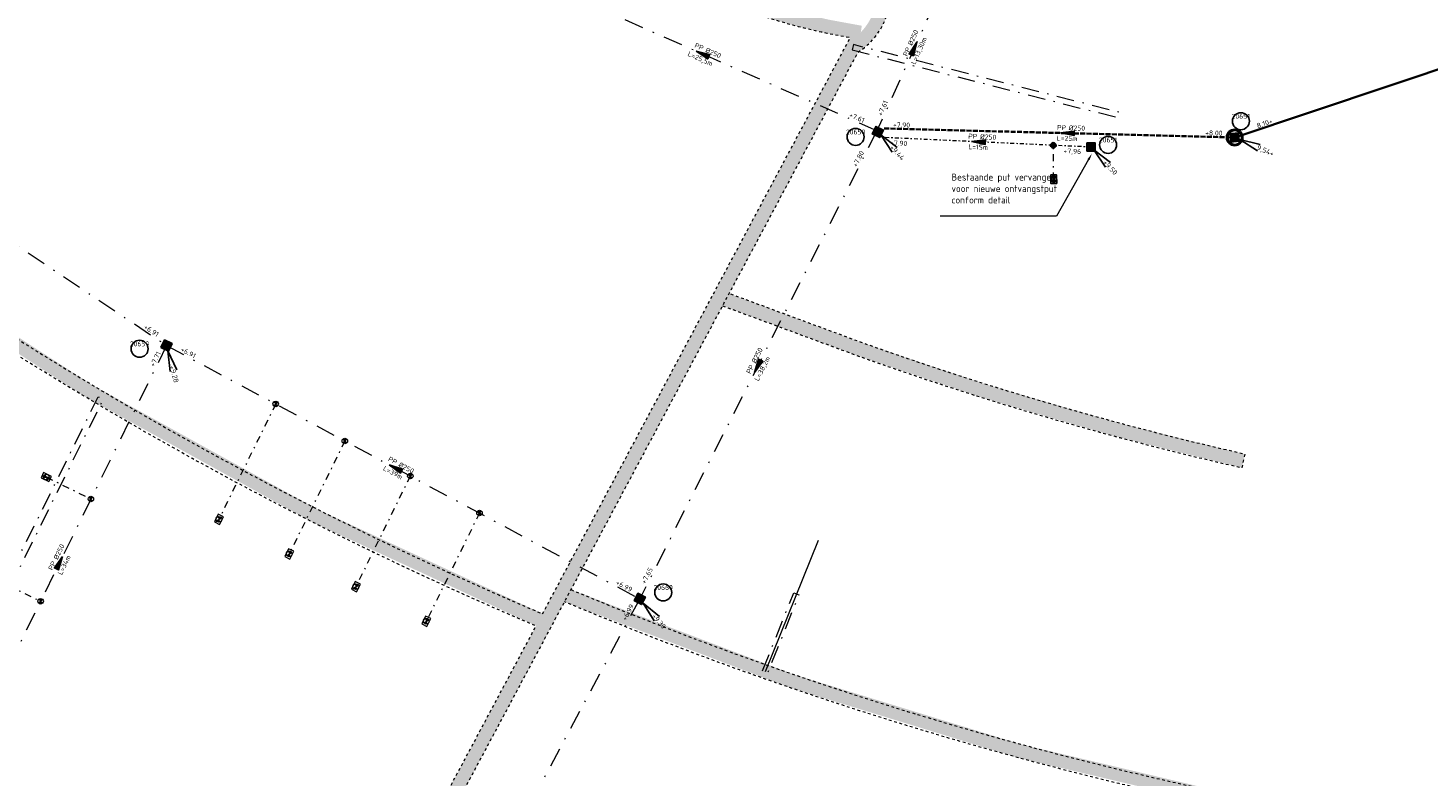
# Model space of a CAD drawing. Header units: metres. Extents: x 166295 to 169354, y 462100 to 463391.
# Tile 19 of 27: x 167759 to 167861, y 462669 to 462723. Entities that reach past the tile are written whole.
import ezdxf
from ezdxf import colors
from ezdxf.entities.mleader import LeaderData, LeaderLine
from ezdxf.enums import TextEntityAlignment as Align
from ezdxf.lldxf.tags import DXFTag
from ezdxf.math import Vec2, Vec3

# ---------------------------------------------------------------- set-up
doc = ezdxf.new("R2010")
doc.units = ezdxf.units.M
doc.header["$LTSCALE"] = 0.2
for name, pattern in [('DASHDOT', [25.4, 12.7, -6.35, 0, -6.35]), ('NLCS-HIDDEN', [4, 2, -2]), ('RI-HWA_BETON', [11.4, 9, -2.4]), ('RI-VWA_HUISAANSLUITING', [6.1, 2.5, -1.8, 0, -1.8]), ('RI-VWA_PE', [15, 7, -4, 0, -4])]:
    doc.linetypes.add(name, pattern=pattern)
for name, color, linetype, lineweight in [('B-WE-KL-ET_LS_OV-G', 8, 'KL-LS-OV-N', 18), ('B-WE-KL-MANTELBUIS-G', 7, 'DASHDOT', 18), ('B-WE-KL-TRACE_WENSTRACE-G', 8, 'NLCS-HIDDEN', 18), ('B-WE-KL-TRACE_WENSTRACE-G2', 252, 'Continuous', 35), ('B-WE-RI-HWA_TRANSPORTLEIDING_PP_250-G', 252, 'RI-HWA_BETON', 35), ('B-WE-RI-VWA_HUISAANSLUITING_PP_125-G', 252, 'RI-VWA_HUISAANSLUITING', 18), ('B-WE-RI-VWA_HUISAANSLUITING_PP_160-G', 252, 'RI-VWA_HUISAANSLUITING', 18), ('B-WE-RI-VWA_HULPSTUK-ONTSTOPPINGSSTUK_PP_125-S', 252, 'Continuous', 20), ('B-WE-RI-VWA_HULPSTUK-S', 252, 'Continuous', 25), ('B-WE-RI-VWA_HULPSTUK_INLAAT-KNEVELINLAAT_250-125-G', 252, 'Continuous', 20), ('B-WE-RI-VWA_STROOMRICHTING-S', 252, 'Continuous', 25), ('B-WE-RI-VWA_TRANSPORTLEIDING_PE_250-G', 252, 'RI-VWA_PE', 18), ('N-WE-RI-PERS_PUTNUMMER-S', 87, 'Continuous', 25), ('N-WE-RI-PERSLEIDING_160-G', 87, 'RI-PERS', 35), ('N-WE-RI-PERSLEIDING_BOB-S', 87, 'Continuous', 25), ('N-WE-RI-PERSLEIDING_RIOOLPUT_POMPPUT-S', 87, 'Continuous', 25), ('N-WE-RI-VWA_PUTNUMMER-S', 32, 'Continuous', 25), ('N-WE-RI-VWA_RIOOLPUT_INSPECTIEPUT-AANBRENGEN-S', 242, 'Continuous', 25), ('N-WE-RI-VWA_RIOOLPUT_INSPECTIEPUT-S', 32, 'Continuous', 25), ('X-XX-AL-M', 7, 'Continuous', 18)]:
    doc.layers.add(name, color=color, linetype=linetype, lineweight=lineweight)
doc.styles.add('NLCS-ISO', font='NLCS-ISO.ttf')
doc.styles.add('NLCS-ISO-M200-T25', font='NLCS-ISO.ttf', dxfattribs={"height": 0.5})
doc.linetypes.add('KL-LS-OV-N', pattern='A,4,-1,[103,NLCS.SHX,S=0.75,R=0,X=0,Y=0],-1,4,-1.5,["0V",Standard,S=1,R=0,X=0,Y=-0.5],-3', length=14.5)
tags = doc.linetypes.add('RI-PERS', pattern='A,7,-2,["P",Standard,S=1.8,R=0,X=-0.5,Y=-0.9],-2,7,-2,[102,NLCS.SHX,S=1,R=180,X=0,Y=0],-2', length=22).pattern_tags.tags
tags[6] = DXFTag(74, 10)
pattern_1 = [(0, (0, 0), (0, 0.05500000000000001), [0.04000000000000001, -0.015]), (90, (0, 0), (-0.05500000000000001, 3.367778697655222e-18), [0.04000000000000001, -0.015])]

# ---------------------------------------------------------------- blocks, each defined once
blk = doc.blocks.new('*U84')
at = {"ltscale": 0.1}
blk.add_hatch(color=256, dxfattribs=at).paths.add_polyline_path([(2.500000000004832, 0), (-2.500000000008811, -0.8333333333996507), (-2.500000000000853, 0.8333333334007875)])
at = {"ltscale": 0.1, "flags": 128}
blk.add_lwpolyline([(2.500000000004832, 0), (-2.500000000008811, -0.8333333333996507), (-2.500000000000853, 0.8333333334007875)], close=True, dxfattribs=at)
at = {"ltscale": 0.1, "style": 'NLCS-ISO'}
for tag, p in [('BOBL', (-74.50667833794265, 1.13686837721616e-13)), ('MAT', (-0.5, 0.5000000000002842))]:
    blk.add_attdef(tag, text='', height=1.8, dxfattribs=at).set_placement(p, align=Align.BOTTOM_RIGHT)
for tag, p in [('DIA', (0.5, 0.5000000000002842)), ('BOBR', (78.97049970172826, 0))]:
    blk.add_attdef(tag, text='', height=1.8, dxfattribs=at).set_placement(p, align=Align.BOTTOM_LEFT)
at = {"ltscale": 0.1, "style": 'NLCS-ISO', "flags": 1}
blk.add_attdef('PUTNR-L', text='', height=1.8, dxfattribs=at).set_placement((-0.8215082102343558, -5.885126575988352), align=Align.BOTTOM_RIGHT)
at = {"ltscale": 0.1, "style": 'NLCS-ISO'}
blk.add_attdef('JVA', text='', height=1.8, dxfattribs=at).set_placement((0, -0.9999999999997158), align=Align.TOP_CENTER)
at = {"ltscale": 0.1, "style": 'NLCS-ISO', "flags": 1}
blk.add_attdef('PUTNR-L', text='', height=1.8, dxfattribs=at).set_placement((1.948397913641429, -5.769780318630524), align=Align.BOTTOM_LEFT)
blk = doc.blocks.new('*U97')
at = {"ltscale": 0.1}
blk.add_hatch(color=256, dxfattribs=at).paths.add_polyline_path([(-2.500000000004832, 0), (2.500000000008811, -0.8333333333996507), (2.500000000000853, 0.8333333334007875)])
at = {"ltscale": 0.1, "flags": 128}
blk.add_lwpolyline([(-2.500000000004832, 0), (2.500000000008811, -0.8333333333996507), (2.500000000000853, 0.8333333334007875)], close=True, dxfattribs=at)
at = {"ltscale": 0.1, "style": 'NLCS-ISO'}
for tag, p in [('BOBL', (-72.1477002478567, 1.13686837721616e-13)), ('MAT', (-0.5000000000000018, 0.5000000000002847))]:
    blk.add_attdef(tag, text='', height=1.8, dxfattribs=at).set_placement(p, align=Align.BOTTOM_RIGHT)
for tag, p in [('DIA', (0.4999999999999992, 0.5000000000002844)), ('BOBR', (77.02462147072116, 0))]:
    blk.add_attdef(tag, text='', height=1.8, dxfattribs=at).set_placement(p, align=Align.BOTTOM_LEFT)
at = {"ltscale": 0.1, "style": 'NLCS-ISO', "flags": 1}
blk.add_attdef('PUTNR-L', text='', height=1.8, dxfattribs=at).set_placement((-0.8215082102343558, -5.885126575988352), align=Align.BOTTOM_RIGHT)
at = {"ltscale": 0.1, "style": 'NLCS-ISO'}
blk.add_attdef('JVA', text='', height=1.8, dxfattribs=at).set_placement((-2.465190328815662e-32, -0.9999999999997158), align=Align.TOP_CENTER)
at = {"ltscale": 0.1, "style": 'NLCS-ISO', "flags": 1}
blk.add_attdef('PUTNR-L', text='', height=1.8, dxfattribs=at).set_placement((1.948397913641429, -5.769780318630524), align=Align.BOTTOM_LEFT)
blk = doc.blocks.new('*U48')
at = {"ltscale": 0.1}
blk.add_hatch(color=256, dxfattribs=at).paths.add_polyline_path([(2.500000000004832, 0), (-2.500000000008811, -0.8333333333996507), (-2.500000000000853, 0.8333333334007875)])
at = {"ltscale": 0.1, "flags": 128}
blk.add_lwpolyline([(2.500000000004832, 0), (-2.500000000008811, -0.8333333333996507), (-2.500000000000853, 0.8333333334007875)], close=True, dxfattribs=at)
at = {"ltscale": 0.1, "style": 'NLCS-ISO'}
for tag, p in [('BOBL', (-131.9403915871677, 1.13686837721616e-13)), ('MAT', (-0.5000000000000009, -3.740000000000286))]:
    blk.add_attdef(tag, text='', height=1.8, dxfattribs=at).set_placement(p, align=Align.BOTTOM_RIGHT)
blk.add_attdef('JVA', text='', height=1.8, dxfattribs=at).set_placement((-1.232595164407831e-32, 4.599999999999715), align=Align.TOP_CENTER)
for tag, p in [('BOBR', (96.84153292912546, 0)), ('DIA', (0.4999999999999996, -3.740000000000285))]:
    blk.add_attdef(tag, text='', height=1.8, dxfattribs=at).set_placement(p, align=Align.BOTTOM_LEFT)
at = {"ltscale": 0.1, "style": 'NLCS-ISO', "flags": 1}
blk.add_attdef('PUTNR-L', text='', height=1.8, dxfattribs=at).set_placement((-0.8215082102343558, -5.885126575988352), align=Align.BOTTOM_RIGHT)
blk.add_attdef('PUTNR-L', text='', height=1.8, dxfattribs=at).set_placement((1.948397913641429, -5.769780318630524), align=Align.BOTTOM_LEFT)
blk = doc.blocks.new('*U50')
at = {"ltscale": 0.1}
blk.add_hatch(color=256, dxfattribs=at).paths.add_polyline_path([(-2.500000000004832, 0), (2.500000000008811, -0.8333333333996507), (2.500000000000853, 0.8333333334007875)])
at = {"ltscale": 0.1, "flags": 128}
blk.add_lwpolyline([(-2.500000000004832, 0), (2.500000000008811, -0.8333333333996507), (2.500000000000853, 0.8333333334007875)], close=True, dxfattribs=at)
at = {"ltscale": 0.1, "style": 'NLCS-ISO'}
for tag, p in [('BOBL', (-83.26635883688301, 1.13686837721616e-13)), ('MAT', (-0.5, 0.5000000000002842))]:
    blk.add_attdef(tag, text='', height=1.8, dxfattribs=at).set_placement(p, align=Align.BOTTOM_RIGHT)
for tag, p in [('DIA', (0.5, 0.5000000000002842)), ('BOBR', (90.4012806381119, 0))]:
    blk.add_attdef(tag, text='', height=1.8, dxfattribs=at).set_placement(p, align=Align.BOTTOM_LEFT)
at = {"ltscale": 0.1, "style": 'NLCS-ISO', "flags": 1}
blk.add_attdef('PUTNR-L', text='', height=1.8, dxfattribs=at).set_placement((-0.8215082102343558, -5.885126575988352), align=Align.BOTTOM_RIGHT)
at = {"ltscale": 0.1, "style": 'NLCS-ISO'}
blk.add_attdef('JVA', text='', height=1.8, dxfattribs=at).set_placement((0, -0.9999999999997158), align=Align.TOP_CENTER)
at = {"ltscale": 0.1, "style": 'NLCS-ISO', "flags": 1}
blk.add_attdef('PUTNR-L', text='', height=1.8, dxfattribs=at).set_placement((1.948397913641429, -5.769780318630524), align=Align.BOTTOM_LEFT)
blk = doc.blocks.new('*U63')
at = {"ltscale": 0.1}
blk.add_hatch(color=256, dxfattribs=at).paths.add_polyline_path([(-2.500000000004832, 0), (2.500000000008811, -0.8333333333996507), (2.500000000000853, 0.8333333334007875)])
at = {"ltscale": 0.1, "flags": 128}
blk.add_lwpolyline([(-2.500000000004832, 0), (2.500000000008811, -0.8333333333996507), (2.500000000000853, 0.8333333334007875)], close=True, dxfattribs=at)
at = {"ltscale": 0.1, "style": 'NLCS-ISO'}
for tag, p in [('BOBL', (-82.96828868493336, 1.13686837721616e-13)), ('MAT', (-0.5, 0.5000000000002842))]:
    blk.add_attdef(tag, text='', height=1.8, dxfattribs=at).set_placement(p, align=Align.BOTTOM_RIGHT)
for tag, p in [('DIA', (0.5, 0.5000000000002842)), ('BOBR', (80.75111277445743, 0))]:
    blk.add_attdef(tag, text='', height=1.8, dxfattribs=at).set_placement(p, align=Align.BOTTOM_LEFT)
at = {"ltscale": 0.1, "style": 'NLCS-ISO', "flags": 1}
blk.add_attdef('PUTNR-L', text='', height=1.8, dxfattribs=at).set_placement((-0.8215082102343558, -5.885126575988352), align=Align.BOTTOM_RIGHT)
at = {"ltscale": 0.1, "style": 'NLCS-ISO'}
blk.add_attdef('JVA', text='', height=1.8, dxfattribs=at).set_placement((0, -0.9999999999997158), align=Align.TOP_CENTER)
at = {"ltscale": 0.1, "style": 'NLCS-ISO', "flags": 1}
blk.add_attdef('PUTNR-L', text='', height=1.8, dxfattribs=at).set_placement((1.948397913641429, -5.769780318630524), align=Align.BOTTOM_LEFT)
blk = doc.blocks.new('SRI-HULP_INLAAT_125MM-SO')
h = blk.add_hatch(color=256)
h.dxf.hatch_style = 1
h.paths.add_polyline_path([(-0.7071067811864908, 0.7071067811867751, 0.1989123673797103), (-1.000000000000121, 0, 0.1989123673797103), (-0.7071067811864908, -0.7071067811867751), (0, -1.387778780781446e-17)])
h = blk.add_hatch(color=256)
h.dxf.hatch_style = 1
h.paths.add_polyline_path([(1.000000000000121, 0, 0.1989123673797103), (0.7071067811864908, 0.7071067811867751), (0, -1.387778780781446e-17), (0.7071067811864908, -0.7071067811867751, 0.1989123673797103)])
for p, q in [((-0.7071067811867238, 0.707106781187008), (0.7071067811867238, -0.707106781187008)), ((-0.7071067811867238, -0.707106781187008), (0.7071067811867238, 0.707106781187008))]:
    blk.add_line(p, q)
blk.add_circle((0, 0), 1.000000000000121)
blk = doc.blocks.new('SRI-HULP_ONTSTOP-SO')
at = {"ltscale": 0.1}
for points in [[(-0.8736528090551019, 0.5824352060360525, 0.1480687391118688), (-1.050000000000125, 2.273736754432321e-13, 0.1480687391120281), (-0.8736528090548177, -0.5824352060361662), (-5.115907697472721e-13, -3.410605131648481e-13)], [(-2.273736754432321e-13, -3.410605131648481e-13), (0.8736528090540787, -0.5824352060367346, 0.1480687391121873), (1.04999999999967, 2.273736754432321e-13, 0.1480687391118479), (0.8736528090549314, 0.5824352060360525)]]:
    blk.add_hatch(color=256, dxfattribs=at).paths.add_polyline_path(points)
for p, q in [((0.8736528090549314, 0.5824352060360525), (-0.8736528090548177, -0.5824352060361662)), ((-0.8736528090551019, 0.5824352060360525), (0.8736528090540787, -0.5824352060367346))]:
    blk.add_line(p, q, dxfattribs=at)
at = {"flags": 128}
blk.add_lwpolyline([(-1.575000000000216, -1.049999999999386), (1.574999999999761, -1.049999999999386), (1.574999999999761, 1.050000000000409), (-1.575000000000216, 1.050000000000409)], close=True, dxfattribs=at)
at = {"ltscale": 0.1}
blk.add_circle((-2.273736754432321e-13, 2.273736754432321e-13), 1.049999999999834, dxfattribs=at)
blk = doc.blocks.new('SRI-HULP_INLAAT_160MM-SO')
h = blk.add_hatch(color=256)
h.dxf.hatch_style = 1
h.paths.add_polyline_path([(2.854383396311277e-13, 0.7102179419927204), (-5.828670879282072e-14, 0), (0.7102179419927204, 5.551115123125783e-17, 0.4142135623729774)])
h.paths.add_polyline_path([(-5.834221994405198e-14, 0), (-0.7102179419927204, -5.551115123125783e-17, 0.4142135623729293), (-4.019562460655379e-13, -0.7102179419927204)])
for p, q in [((-0.7102179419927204, -2.956876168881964e-17), (0.7102179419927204, 2.956876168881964e-17)), ((2.854568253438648e-13, 0.7102179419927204), (-4.019284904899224e-13, -0.7102179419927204))]:
    blk.add_line(p, q)
for radius in [1.000000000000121, 0.7102179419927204]:
    blk.add_circle((0, 0), radius)
blk = doc.blocks.new('*U34')
at = {"ltscale": 0.1}
blk.add_hatch(color=256, dxfattribs=at).paths.add_polyline_path([(2.500000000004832, 0), (-2.500000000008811, -0.8333333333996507), (-2.500000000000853, 0.8333333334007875)])
at = {"ltscale": 0.1, "flags": 128}
blk.add_lwpolyline([(2.500000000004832, 0), (-2.500000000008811, -0.8333333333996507), (-2.500000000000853, 0.8333333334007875)], close=True, dxfattribs=at)
at = {"ltscale": 0.1, "style": 'NLCS-ISO'}
for tag, p in [('BOBL', (-21.5579092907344, 1.13686837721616e-13)), ('MAT', (-0.5, 0.5000000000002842))]:
    blk.add_attdef(tag, text='', height=1.8, dxfattribs=at).set_placement(p, align=Align.BOTTOM_RIGHT)
for tag, p in [('DIA', (0.5, 0.5000000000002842)), ('BOBR', (22.82618657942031, 0))]:
    blk.add_attdef(tag, text='', height=1.8, dxfattribs=at).set_placement(p, align=Align.BOTTOM_LEFT)
at = {"ltscale": 0.1, "style": 'NLCS-ISO', "flags": 1}
blk.add_attdef('PUTNR-L', text='', height=1.8, dxfattribs=at).set_placement((-0.8215082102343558, -5.885126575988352), align=Align.BOTTOM_RIGHT)
at = {"ltscale": 0.1, "style": 'NLCS-ISO'}
blk.add_attdef('JVA', text='', height=1.8, dxfattribs=at).set_placement((0, -0.9999999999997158), align=Align.TOP_CENTER)
at = {"ltscale": 0.1, "style": 'NLCS-ISO', "flags": 1}
blk.add_attdef('PUTNR-L', text='', height=1.8, dxfattribs=at).set_placement((1.948397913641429, -5.769780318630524), align=Align.BOTTOM_LEFT)
blk = doc.blocks.new('*U39')
at = {"ltscale": 0.1}
blk.add_hatch(color=256, dxfattribs=at).paths.add_polyline_path([(-2.500000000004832, 0), (2.500000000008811, -0.8333333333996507), (2.500000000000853, 0.8333333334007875)])
at = {"ltscale": 0.1, "flags": 128}
blk.add_lwpolyline([(-2.500000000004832, 0), (2.500000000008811, -0.8333333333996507), (2.500000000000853, 0.8333333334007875)], close=True, dxfattribs=at)
at = {"ltscale": 0.1, "style": 'NLCS-ISO'}
for tag, p in [('BOBL', (-48.24762604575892, 1.13686837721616e-13)), ('MAT', (-0.5, 0.5000000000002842))]:
    blk.add_attdef(tag, text='', height=1.8, dxfattribs=at).set_placement(p, align=Align.BOTTOM_RIGHT)
for tag, p in [('DIA', (0.5, 0.5000000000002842)), ('BOBR', (57.85647794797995, 0))]:
    blk.add_attdef(tag, text='', height=1.8, dxfattribs=at).set_placement(p, align=Align.BOTTOM_LEFT)
at = {"ltscale": 0.1, "style": 'NLCS-ISO', "flags": 1}
blk.add_attdef('PUTNR-L', text='', height=1.8, dxfattribs=at).set_placement((-0.8215082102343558, -5.885126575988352), align=Align.BOTTOM_RIGHT)
at = {"ltscale": 0.1, "style": 'NLCS-ISO'}
blk.add_attdef('JVA', text='', height=1.8, dxfattribs=at).set_placement((0, -0.9999999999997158), align=Align.TOP_CENTER)
at = {"ltscale": 0.1, "style": 'NLCS-ISO', "flags": 1}
blk.add_attdef('PUTNR-L', text='', height=1.8, dxfattribs=at).set_placement((1.948397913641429, -5.769780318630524), align=Align.BOTTOM_LEFT)
blk = doc.blocks.new('*U146')
for q in [(5.262628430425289, -8.007324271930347), (7.154835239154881, -6.373447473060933)]:
    blk.add_line((1.307101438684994, -1.513765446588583), q)
blk.add_circle((8.540365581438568, 2.336063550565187), 3.090853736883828)
at = {"ltscale": 0.1, "style": 'NLCS-ISO'}
blk.add_attdef('PUTNR', text='', height=1.8, dxfattribs=at).set_placement((8.540365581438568, 4.136063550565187), align=Align.MIDDLE_CENTER)
blk.add_attdef('PUTHGT', text='', height=1.8, rotation=310.80984897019, dxfattribs=at).set_placement((4.977148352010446, -5.806837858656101), align=Align.MIDDLE_LEFT)
blk = doc.blocks.new('*U148')
for q in [(1.271910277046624, -9.497091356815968), (3.685320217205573, -8.84482418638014)]:
    blk.add_line((0.5218137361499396, -1.930727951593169), q)
blk.add_circle((-9.785946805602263, -1.212858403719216), 3.090853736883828)
at = {"ltscale": 0.1, "style": 'NLCS-ISO'}
blk.add_attdef('PUTNR', text='', height=1.8, dxfattribs=at).set_placement((-9.785946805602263, 0.5871415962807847), align=Align.MIDDLE_CENTER)
blk.add_attdef('PUTHGT', text='', height=1.8, rotation=285.1238792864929, dxfattribs=at).set_placement((1.96841578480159, -7.390311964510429), align=Align.MIDDLE_LEFT)
blk = doc.blocks.new('*U174')
for q in [(5.553650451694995, -7.808294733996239), (7.384466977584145, -6.105910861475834)]:
    blk.add_line((1.36190709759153, -1.464653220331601), q)
blk.add_circle((-7.77352025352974, -2.246119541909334), 3.090853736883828)
at = {"ltscale": 0.1, "style": 'NLCS-ISO'}
blk.add_attdef('PUTNR', text='', height=1.8, dxfattribs=at).set_placement((-7.77352025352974, -0.4461195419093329), align=Align.MIDDLE_CENTER)
blk.add_attdef('PUTHGT', text='', height=1.8, rotation=312.9182017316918, dxfattribs=at).set_placement((5.18740907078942, -5.619800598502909), align=Align.MIDDLE_LEFT)
blk = doc.blocks.new('*U105')
at = {"ltscale": 0.1}
blk.add_hatch(color=256, dxfattribs=at).paths.add_polyline_path([(-2.500000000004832, 0), (2.500000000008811, -0.8333333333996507), (2.500000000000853, 0.8333333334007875)])
at = {"ltscale": 0.1, "flags": 128}
blk.add_lwpolyline([(-2.500000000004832, 0), (2.500000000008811, -0.8333333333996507), (2.500000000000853, 0.8333333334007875)], close=True, dxfattribs=at)
at = {"ltscale": 0.1, "style": 'NLCS-ISO'}
for tag, p in [('MAT', (-0.5, 0.5000000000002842)), ('BOBL', (-25.80946244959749, -3.239999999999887))]:
    blk.add_attdef(tag, text='', height=1.8, dxfattribs=at).set_placement(p, align=Align.BOTTOM_RIGHT)
for tag, p in [('DIA', (0.5, 0.5000000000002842)), ('BOBR', (31.08892273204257, -3.24))]:
    blk.add_attdef(tag, text='', height=1.8, dxfattribs=at).set_placement(p, align=Align.BOTTOM_LEFT)
at = {"ltscale": 0.1, "style": 'NLCS-ISO', "flags": 1}
blk.add_attdef('PUTNR-L', text='', height=1.8, dxfattribs=at).set_placement((-0.8215082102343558, -5.885126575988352), align=Align.BOTTOM_RIGHT)
at = {"ltscale": 0.1, "style": 'NLCS-ISO'}
blk.add_attdef('JVA', text='', height=1.8, dxfattribs=at).set_placement((0, -0.9999999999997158), align=Align.TOP_CENTER)
at = {"ltscale": 0.1, "style": 'NLCS-ISO', "flags": 1}
blk.add_attdef('PUTNR-L', text='', height=1.8, dxfattribs=at).set_placement((1.948397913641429, -5.769780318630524), align=Align.BOTTOM_LEFT)
blk = doc.blocks.new('*U223')
at = {"ltscale": 0.1}
blk.add_hatch(color=256, dxfattribs=at).paths.add_polyline_path([(-2.500000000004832, 0), (2.500000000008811, -0.8333333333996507), (2.500000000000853, 0.8333333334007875)])
at = {"ltscale": 0.1, "flags": 128}
blk.add_lwpolyline([(-2.500000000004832, 0), (2.500000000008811, -0.8333333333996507), (2.500000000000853, 0.8333333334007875)], close=True, dxfattribs=at)
at = {"ltscale": 0.1, "style": 'NLCS-ISO'}
for tag, p in [('BOBL', (-57.23313741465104, 1.13686837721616e-13)), ('MAT', (-0.5, 0.5000000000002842))]:
    blk.add_attdef(tag, text='', height=1.8, dxfattribs=at).set_placement(p, align=Align.BOTTOM_RIGHT)
for tag, p in [('DIA', (0.5, 0.5000000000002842)), ('BOBR', (50.11442609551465, 0))]:
    blk.add_attdef(tag, text='', height=1.8, dxfattribs=at).set_placement(p, align=Align.BOTTOM_LEFT)
at = {"ltscale": 0.1, "style": 'NLCS-ISO', "flags": 1}
blk.add_attdef('PUTNR-L', text='', height=1.8, dxfattribs=at).set_placement((-0.8215082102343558, -5.885126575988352), align=Align.BOTTOM_RIGHT)
at = {"ltscale": 0.1, "style": 'NLCS-ISO'}
blk.add_attdef('JVA', text='', height=1.8, dxfattribs=at).set_placement((0, -0.9999999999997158), align=Align.TOP_CENTER)
at = {"ltscale": 0.1, "style": 'NLCS-ISO', "flags": 1}
blk.add_attdef('PUTNR-L', text='', height=1.8, dxfattribs=at).set_placement((1.948397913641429, -5.769780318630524), align=Align.BOTTOM_LEFT)
blk = doc.blocks.new('*U224')
for q in [(8.259700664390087, -4.856937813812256), (9.234956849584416, -2.55500919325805)]:
    blk.add_line((1.841542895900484, -0.7802049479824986), q)
blk.add_circle((2.237708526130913, 5.906289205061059), 3.090853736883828)
at = {"ltscale": 0.1, "style": 'NLCS-ISO'}
blk.add_attdef('PUTNR', text='', height=1.8, dxfattribs=at).set_placement((2.237708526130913, 7.70628920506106), align=Align.MIDDLE_CENTER)
blk.add_attdef('PUTHGT', text='', height=1.8, rotation=337.0391242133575, dxfattribs=at).set_placement((7.03107938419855, -3.009201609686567), align=Align.MIDDLE_LEFT)
blk = doc.blocks.new('SRI-BOB-SO')
at = {"ltscale": 0.1, "style": 'NLCS-ISO'}
blk.add_attdef('B.O.B.', text='', height=1.8, dxfattribs=at).set_placement((0.0532149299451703, -0.01969235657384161), align=Align.BOTTOM_CENTER)
blk = doc.blocks.new('Inspectieputdeksel 610x610')
h = blk.add_hatch()
h.set_pattern_fill('ANGLE', color=253, scale=0.2)
h.set_pattern_definition(pattern_1)
h.paths.add_polyline_path([(-0.3049999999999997, -0.3049999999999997), (0.3049999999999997, -0.3049999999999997), (0.3049999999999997, 0.3049999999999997), (-0.3049999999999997, 0.3049999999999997)])
blk.add_lwpolyline([(-0.3049999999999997, -0.3049999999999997), (0.3049999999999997, -0.3049999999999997), (0.3049999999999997, 0.3049999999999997), (-0.3049999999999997, 0.3049999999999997)], close=True)
blk.add_circle((0, 0), 0.26)
blk = doc.blocks.new('N-SRI-PUT_POMPPUT-SO')
h = blk.add_hatch(color=254)
h.dxf.hatch_style = 1
h.paths.add_polyline_path([(-0.6, 0, 1), (0.6, 0, 1)])
h.paths.add_polyline_path([(0.5, 0, -1), (-0.5, 0, -1)], flags=16)
for radius in [0.6, 0.5]:
    blk.add_circle((0, 0), radius)
blk = doc.blocks.new('inspectieput 610x610')
h = blk.add_hatch()
h.set_pattern_fill('ANGLE', color=253, scale=0.2)
h.set_pattern_definition(pattern_1)
h.paths.add_polyline_path([(-0.3049999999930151, -0.3049999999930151), (0.3049999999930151, -0.3049999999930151), (0.3049999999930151, 0.3049999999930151), (-0.3049999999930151, 0.3049999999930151)])
at = {"layer": 'N-WE-RI-VWA_RIOOLPUT_INSPECTIEPUT-AANBRENGEN-S'}
blk.add_lwpolyline([(-0.3049999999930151, -0.3049999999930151), (0.3049999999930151, -0.3049999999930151), (0.3049999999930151, 0.3049999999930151), (-0.3049999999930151, 0.3049999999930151)], close=True, dxfattribs=at)
blk.add_circle((0, 0), 0.26, dxfattribs=at)
blk = doc.blocks.new('*U300')
for q in [(5.553650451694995, -7.808294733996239), (7.384466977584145, -6.105910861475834)]:
    blk.add_line((1.36190709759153, -1.464653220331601), q)
blk.add_circle((6.500513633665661, 0.3153178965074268), 3.090853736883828)
at = {"ltscale": 0.1, "style": 'NLCS-ISO'}
blk.add_attdef('PUTNR', text='', height=1.8, dxfattribs=at).set_placement((6.500513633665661, 2.115317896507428), align=Align.MIDDLE_CENTER)
blk.add_attdef('PUTHGT', text='', height=1.8, rotation=312.9182017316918, dxfattribs=at).set_placement((5.18740907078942, -5.619800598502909), align=Align.MIDDLE_LEFT)

msp = doc.modelspace()

# ---------------------------------------------------------------- linework, layer by layer
at = {"layer": 'B-WE-KL-ET_LS_OV-G', "flags": 128}
msp.add_lwpolyline([(167816.6866010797, 462685.7158711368), (167812.8337176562, 462676.1725114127)], dxfattribs=at)
at = {"layer": 'B-WE-KL-MANTELBUIS-G', "ltscale": 0.5, "flags": 128}
for points in [[(167819.1641072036, 462721.4153418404), (167838.4941985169, 462716.4921953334), (167838.5929221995, 462716.8798209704), (167819.2628308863, 462721.8029674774)], [(167812.6483419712, 462676.2473520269), (167814.9127175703, 462681.9172733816), (167815.2836300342, 462681.7675271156), (167813.0192544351, 462676.097605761)]]:
    msp.add_lwpolyline(points, close=True, dxfattribs=at)
msp.add_lwpolyline([(167757.4304857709, 462684.8210377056), (167758.4687973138, 462684.3149103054), (167764.3481469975, 462696.1758913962), (167764.7065338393, 462695.9982432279), (167758.6507104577, 462683.7812446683), (167757.253933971, 462684.4621066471)], dxfattribs=at)
at = {"layer": 'B-WE-KL-TRACE_WENSTRACE-G', "ltscale": 0.5, "flags": 128}
for points in [[(167410.6650718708, 462818.3592539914), (167410.8315606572, 462817.3732106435), (167412.845886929, 462817.7133201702), (167420.873697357, 462815.0065535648), (167422.3219509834, 462814.5182405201, 0.09444567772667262), (167433.0421417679, 462813.041734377, -0.001561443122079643), (167438.2130450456, 462813.2918887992, -0.03151026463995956), (167534.7720763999, 462811.6886145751, -0.02225016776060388), (167602.4734430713, 462803.2438039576, 0.04121191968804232), (167606.4412021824, 462802.9008894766, 0.04101338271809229), (167610.3925346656, 462803.2103045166), (167613.7200965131, 462803.7641914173), (167607.6358939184, 462769.5208694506, 0.03697781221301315), (167499.7675601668, 462781.3576467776, 0.0239721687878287), (167490.8701120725, 462781.2458816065, 0.01276167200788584), (167481.3180008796, 462780.4221961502, -0.001382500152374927), (167480.1517472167, 462780.2948343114, -0.01500998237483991), (167467.4538975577, 462779.3280351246, -0.007234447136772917), (167461.3181135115, 462779.1346581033, 0.007721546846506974), (167438.7023777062, 462778.3998409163, 0.003041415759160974), (167429.802182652, 462777.9187128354), (167423.8062991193, 462773.5783567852, 0.07767380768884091), (167422.2718883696, 462772.0555087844), (167419.9502115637, 462771.6623409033), (167420.1171808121, 462770.6763787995), (167422.8558771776, 462771.1401674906, -0.0941133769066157), (167424.392676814, 462772.7683190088), (167430.1526939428, 462776.9379338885, -0.002941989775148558), (167438.7502821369, 462777.4009889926, -0.007721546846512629), (167461.335149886, 462778.1348032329, 0.00723444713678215), (167467.4998558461, 462778.3290917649, 0.01500998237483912), (167480.2575586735, 462779.3004481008, 0.001382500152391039), (167481.4293096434, 462779.4284102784, -0.01276167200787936), (167490.9305711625, 462780.2477109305, -0.0239721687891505), (167499.7321932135, 462780.358272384, -0.03294077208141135), (167595.8021163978, 462770.5995577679), (167586.8417417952, 462720.168463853, 0.05506159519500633), (167487.372416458, 462726.2654421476), (167472.5001605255, 462725.5391942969), (167455.8347042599, 462724.7253801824), (167455.8834785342, 462723.7265703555), (167472.9626553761, 462724.560587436), (167487.4211907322, 462725.2666323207, -0.05506302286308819), (167586.6738872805, 462719.1826487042), (167583.2355711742, 462699.3105586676, 0.0342056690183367), (167518.4159504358, 462704.6717789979), (167518.3156469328, 462704.5757524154, 0.01620695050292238), (167490.3384025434, 462704.2397624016), (167475.1043954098, 462703.5003440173), (167474.7855313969, 462676.9900938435), (167469.7861221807, 462677.0514365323), (167469.7738531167, 462676.0515118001), (167474.7733692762, 462675.9901677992), (167513.5175865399, 462675.5230555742), (167512.4419340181, 462643.913577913), (167472.8932938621, 462644.3892724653), (167472.8812666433, 462643.3893447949), (167515.6061671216, 462642.8754459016, -0.0279587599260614), (167510.7128068, 462604.7942822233), (167507.1208654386, 462604.852856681), (167506.5811693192, 462571.7572568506), (167454.4887013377, 462572.6067384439), (167455.1290405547, 462611.9019755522), (167454.1291733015, 462611.9182689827), (167453.4725408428, 462571.6231762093), (167507.5647313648, 462570.7410847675), (167508.1044274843, 462603.8366845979), (167511.5405375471, 462603.7806513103, 0.02861611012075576), (167516.6078841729, 462642.8633971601), (167527.4658491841, 462642.7327965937, -0.01284816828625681), (167525.7226909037, 462624.5532080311, -0.01549334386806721), (167522.3824006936, 462602.7867264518), (167521.8375361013, 462599.8468507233), (167517.0415756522, 462573.9697283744), (167535.4037581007, 462568.6863826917, 0.006774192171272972), (167548.3311898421, 462565.1556943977, 0.02733187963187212), (167601.3019537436, 462554.5053427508), (167584.5661018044, 462534.137168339), (167585.3387377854, 462533.5023190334), (167602.4580070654, 462554.3371270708), (167683.7486810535, 462543.0141675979), (167721.6609595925, 462537.7333749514), (167728.7972181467, 462551.1067466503), (167748.5125073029, 462548.3606085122), (167748.6504651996, 462549.3510466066), (167729.2987120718, 462552.046547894), (167736.9936008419, 462566.4667944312), (167738.6882005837, 462590.2105341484), (167739.8855045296, 462606.9864562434), (167749.7732976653, 462606.2807606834), (167757.9284266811, 462605.698726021), (167760.8571621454, 462611.1871857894), (167770.6073077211, 462629.4589902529), (167789.5822062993, 462625.2777764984), (167789.7973987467, 462626.2543481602), (167771.0962357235, 462630.3752429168), (167774.9170004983, 462637.535368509), (167785.9320102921, 462658.1775326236), (167786.9239321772, 462660.0363974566, 0.005181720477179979), (167805.9567630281, 462655.9741381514), (167806.1553498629, 462656.9542214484, -0.005108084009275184), (167787.4123696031, 462660.9517307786), (167819.5916040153, 462721.2557205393, 0.22308673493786), (167821.9338424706, 462724.9842936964, 0.003247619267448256), (167821.9737516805, 462725.3285703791, 0.1334287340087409), (167819.7948477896, 462739.1482945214), (167806.8577486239, 462767.9886396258, 0.06134239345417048), (167794.6219235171, 462788.207991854), (167807.8810033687, 462804.3448011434, -0.179073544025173), (167839.3749796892, 462822.7381416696), (168165.7408860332, 462880.1736369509), (168165.5675645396, 462881.1585022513), (167839.2016581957, 462823.72300697, 0.1790735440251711), (167807.1083673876, 462804.9796504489), (167793.9852394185, 462789.0082998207, 0.05365254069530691), (167779.3689052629, 462803.6505555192, 0.09357673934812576), (167747.7580446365, 462820.6119104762, 0.00550491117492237), (167745.7211176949, 462821.2305344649), (167725.9765075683, 462826.9904111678), (167715.4607703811, 462830.0790474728, 0.02371252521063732), (167718.1987352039, 462848.320271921, 0.03288304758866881), (167719.1144852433, 462873.8697552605), (167718.1149326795, 462873.8398441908, -0.03247746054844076), (167717.235445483, 462848.7337945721, 0.04360511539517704), (167585.81614665, 462891.946216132, 0.008075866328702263), (167560.7351838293, 462897.4067423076), (167560.935868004, 462897.9334191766), (167569.9753439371, 462921.6566793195), (167569.0408829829, 462922.0127449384), (167560.7261148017, 462900.1914125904, 0.03618447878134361), (167447.143091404, 462914.4182509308), (167447.0908465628, 462913.4196166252, -0.0361310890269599), (167560.3650124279, 462899.2437331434), (167560.0014070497, 462898.2894847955), (167548.4489479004, 462867.9711349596, 0.0009685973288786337), (167548.0987419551, 462867.0362900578, 0.01383445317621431), (167543.5008326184, 462853.5627117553), (167531.3898990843, 462858.1390204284, 0.06549704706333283), (167506.1705512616, 462864.0565634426), (167478.3269906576, 462866.840854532), (167477.2764349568, 462868.1248610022), (167450.3903603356, 462870.813405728), (167450.2908589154, 462869.818368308), (167476.7647755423, 462867.1710384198), (167477.815331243, 462865.8870319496), (167506.0710498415, 462863.0615260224, -0.06549704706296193), (167531.036426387, 462857.2035755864), (167543.2054628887, 462852.6053117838, 0.004912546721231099), (167541.7718765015, 462847.7566445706, 0.009100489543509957), (167539.3780714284, 462838.7354266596, 0.02584144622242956), (167534.3886129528, 462812.7222395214, 0.02828523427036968), (167447.5924202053, 462814.6704529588), (167447.4450646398, 462827.6632993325), (167445.1452216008, 462827.6364174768), (167445.1569093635, 462826.6364857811), (167446.4564734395, 462826.6516758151), (167446.5927501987, 462814.6356858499, 0.002744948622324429), (167438.1678437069, 462814.2908666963, 0.001561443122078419), (167432.9907019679, 462814.0404104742, -0.09444567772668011), (167422.641452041, 462815.4658264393), (167421.1931984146, 462815.954139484), (167412.9272259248, 462818.7412080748)], [(167657.1838013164, 462620.9405199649), (167659.5634925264, 462619.7823678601, 0.03268108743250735), (167722.5149778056, 462609.4045797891, 0.006699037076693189), (167735.5595789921, 462608.2977428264), (167749.8444869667, 462607.2782235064), (167757.3518911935, 462606.7424172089), (167759.9749131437, 462611.6579688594), (167774.0347514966, 462638.006151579), (167755.084364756, 462648.1184001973), (167709.9167217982, 462663.2855217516), (167710.2358438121, 462664.2332357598), (167755.4816580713, 462649.0398645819), (167774.5055345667, 462638.8884005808), (167785.0497612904, 462658.6483156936), (167796.1757835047, 462679.4985174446, -0.05208810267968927), (167747.6188734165, 462706.3996018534), (167723.3907993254, 462676.8781664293), (167722.6177947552, 462677.5125668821), (167746.7979724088, 462706.9756414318, -0.01369874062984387), (167735.0687728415, 462715.729520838)]]:
    msp.add_lwpolyline(points, format="xyb", close=True, dxfattribs=at)
for points in [[(167796.6484166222, 462680.3842334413), (167819.0176426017, 462722.3042355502, -0.03822424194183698), (167812.3891990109, 462723.9601653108, -0.1681813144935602), (167789.1621159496, 462741.7817451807, 0.05616283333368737), (167781.2358619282, 462751.2825136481), (167779.8198170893, 462749.7309478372, 0.0664657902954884), (167768.4644494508, 462758.0362270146, 0.053779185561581), (167757.925671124, 462762.3842322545), (167714.6347621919, 462775.0130102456, -0.2030924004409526), (167710.4643852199, 462778.4171189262), (167698.6043365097, 462781.876919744), (167698.6043365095, 462781.8769197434), (167625.6480301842, 462803.1596559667, 0.1069236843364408), (167614.7654772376, 462803.9314572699), (167608.6190640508, 462769.337999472, -0.01690955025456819), (167657.1158181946, 462758.5748675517, -0.1046123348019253), (167725.2817008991, 462724.7446179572), (167734.9045676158, 462717.1342597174, 0.01550107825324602), (167748.1917408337, 462707.2192499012, 0.05217152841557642), (167796.6484166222, 462680.3842334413, -0.05217152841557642)], [(167809.74319972, 462702.7997789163), (167819.4198909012, 462699.2180327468, 0.03047349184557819), (167847.5120215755, 462691.0198218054), (167847.7331966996, 462691.9950559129, -0.03046846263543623), (167819.7624967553, 462700.1575243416), (167810.2183492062, 462703.690210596)], [(167798.7223719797, 462682.146711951, 0.04934874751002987), (167848.3601656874, 462666.8866181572, 0.005719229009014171), (167859.4259582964, 462664.7790662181, 0.0003665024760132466), (167860.1366962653, 462664.6526456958), (167859.9622945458, 462663.6679711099, -0.0003665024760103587), (167859.2501132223, 462663.7946483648, -0.005719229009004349), (167848.161848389, 462665.9064802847, -0.04943733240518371), (167798.2495401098, 462681.2606234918)]]:
    msp.add_lwpolyline(points, format="xyb", dxfattribs=at)
at = {"layer": 'B-WE-KL-TRACE_WENSTRACE-G2', "const_width": 1, "flags": 128}
for points in [[(167786.6620252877, 462660.6076433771), (167819.2134690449, 462721.6091546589, 0.2302295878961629), (167821.4375528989, 462725.0450938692, 0.003247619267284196), (167821.476714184, 462725.3829185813, 0.1334287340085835), (167819.3386443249, 462738.9436523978), (167806.4015451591, 462767.7839975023, 0.06239103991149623), (167793.9797993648, 462788.2140905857, 0.05525712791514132), (167779.0548658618, 462803.2614806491, 0.0935767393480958), (167747.6074871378, 462820.135116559, 0.005504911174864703), (167745.5810945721, 462820.7505412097), (167725.8360430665, 462826.5105466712), (167714.8806375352, 462829.728320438, 0.02382887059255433), (167717.6637630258, 462848.0059732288, 0.04381970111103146), (167585.7019037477, 462891.4594425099, 0.008261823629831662)], [(167786.6620252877, 462660.6076433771), (167819.2134690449, 462721.6091546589, 0.2302295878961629), (167821.4375528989, 462725.0450938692, 0.003247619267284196), (167821.476714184, 462725.3829185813, 0.1334287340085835), (167819.3386443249, 462738.9436523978), (167806.4015451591, 462767.7839975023, 0.06239103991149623), (167793.9797993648, 462788.2140905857, 0.05525712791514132), (167779.0548658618, 462803.2614806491, 0.0935767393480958), (167747.6074871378, 462820.135116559, 0.005504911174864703), (167745.5810945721, 462820.7505412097), (167725.8360430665, 462826.5105466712), (167714.8806375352, 462829.728320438, 0.02382887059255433), (167717.6637630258, 462848.0059732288, 0.04381970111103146), (167585.7019037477, 462891.4594425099, 0.008261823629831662)], [(167809.9167625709, 462703.2686882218), (167819.5911950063, 462699.6877781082, 0.03047098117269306), (167847.6226091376, 462691.5074388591, 0.03047098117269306)], [(167860.0494954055, 462664.1603084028, -0.0003665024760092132), (167859.3380357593, 462664.2868572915, -0.005719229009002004), (167848.2610070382, 462666.396549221, -0.04943733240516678), (167798.4429725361, 462681.7216917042, -0.04943733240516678)]]:
    msp.add_lwpolyline(points, format="xyb", dxfattribs=at)
msp.add_lwpolyline([(167796.8743349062, 462679.7455447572), (167819.7880780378, 462722.685973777, -0.04216045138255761), (167812.5470622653, 462724.4345904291, -0.1681813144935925), (167789.5794996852, 462742.0570465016, 0.05846570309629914), (167781.2100461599, 462751.9959426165), (167779.7942573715, 462750.4446573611, 0.06406824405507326), (167768.7036144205, 462758.4753171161, 0.05377918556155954), (167758.0656942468, 462762.8642255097), (167714.7747853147, 462775.4930035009, -0.2115901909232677), (167710.8123033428, 462778.8364652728), (167698.7443596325, 462782.3569129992), (167625.788053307, 462803.639649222, 0.1104112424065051), (167614.3360147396, 462804.3725326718), (167608.0400380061, 462768.9372960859, -0.01707838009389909), (167656.991045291, 462758.0906860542, -0.1046123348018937), (167724.97154349, 462724.3524414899), (167734.5938366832, 462716.7425368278, 0.01550039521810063), (167747.9052780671, 462706.809446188, 0.05260168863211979)], format="xyb", close=True, dxfattribs=at)
at = {"layer": 'B-WE-RI-HWA_TRANSPORTLEIDING_PP_250-G', "ltscale": 0.2, "flags": 128}
msp.add_lwpolyline([(167821.4923579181, 462715.7069165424), (167846.9759427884, 462715.047926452)], dxfattribs=at)
at = {"layer": 'B-WE-RI-VWA_HUISAANSLUITING_PP_125-G'}
for points in [[(167777.2502666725, 462695.6614921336), (167773.1196413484, 462687.2639016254)], [(167782.2772176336, 462692.9671796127), (167778.2343762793, 462684.7480545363)], [(167760.5675379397, 462690.3377755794), (167763.8147218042, 462688.7402276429)], [(167787.039592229, 462690.4146730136), (167783.0799146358, 462682.3646204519)], [(167792.0665431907, 462687.7203604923), (167788.1946495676, 462679.8487733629)], [(167750.7176534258, 462685.9457650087), (167760.1556578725, 462681.3024601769)]]:
    msp.add_lwpolyline(points, dxfattribs=at)
at = {"layer": 'B-WE-RI-VWA_HUISAANSLUITING_PP_160-G'}
msp.add_lwpolyline([(167833.8187082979, 462712.0120789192), (167833.7878295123, 462714.4761199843)], dxfattribs=at)
at = {"layer": 'B-WE-RI-VWA_TRANSPORTLEIDING_PE_250-G', "flags": 128}
for points in [[(167826.4472104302, 462727.6933820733), (167820.9684406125, 462715.5378166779)], [(167820.9684406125, 462715.5378166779), (167797.5620964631, 462725.8431349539)], [(167741.2171316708, 462718.7230552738), (167769.3129756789, 462699.9156697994)], [(167820.9684406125, 462715.5378166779), (167803.7150503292, 462681.4770693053)], [(167769.3129756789, 462699.9156697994), (167753.9861623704, 462668.7623129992)], [(167769.3129756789, 462699.9156697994), (167803.7150503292, 462681.4770693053)], [(167803.7150503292, 462681.4770693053), (167780.3523670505, 462637.6953249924)]]:
    msp.add_lwpolyline(points, dxfattribs=at)
at = {"layer": 'B-WE-RI-VWA_TRANSPORTLEIDING_PE_250-G', "ltscale": 0.2, "flags": 128}
msp.add_lwpolyline([(167836.5345257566, 462714.3488866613), (167821.1836138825, 462715.0599764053)], dxfattribs=at)
at = {"layer": 'N-WE-RI-PERSLEIDING_160-G', "ltscale": 0.2}
msp.add_lwpolyline([(167908.6026005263, 462735.7156562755), (167846.9759427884, 462715.047926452)], dxfattribs=at)

# ---------------------------------------------------------------- block references
msp.add_blockref('inspectieput 610x610', (167836.5345257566, 462714.3488866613))
at = {"layer": 'B-WE-RI-VWA_HULPSTUK-ONTSTOPPINGSSTUK_PP_125-S'}
for p, xscale, yscale, zscale, rotation in [((167760.5675379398, 462690.3377755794), 0.2, 0.2, 0.2, 153.8037590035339), ((167773.1196413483, 462687.2639016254), 0.2000000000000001, 0.2000000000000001, 0.2000000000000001, 63.80824806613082), ((167778.2343762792, 462684.7480545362), 0.2000000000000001, 0.2000000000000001, 0.2000000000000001, 63.80824806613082), ((167783.0799146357, 462682.3646204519), 0.2000000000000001, 0.2000000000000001, 0.2000000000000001, 63.80824806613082), ((167788.1946495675, 462679.8487733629), 0.2000000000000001, 0.2000000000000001, 0.2000000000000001, 63.80824806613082)]:
    msp.add_blockref('SRI-HULP_ONTSTOP-SO', p, dxfattribs=dict(at, xscale=xscale, yscale=yscale, zscale=zscale, rotation=rotation))
at = {"layer": 'B-WE-RI-VWA_HULPSTUK-S', "xscale": 0.2, "yscale": 0.2, "zscale": 0.2}
msp.add_blockref('SRI-HULP_INLAAT_160MM-SO', (167833.7878295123, 462714.4761199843), dxfattribs=at)
at = {"layer": 'B-WE-RI-VWA_HULPSTUK-S', "xscale": 0.2, "yscale": 0.2, "zscale": 0.2, "rotation": 90.71797970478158}
msp.add_blockref('SRI-HULP_ONTSTOP-SO', (167833.8187082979, 462712.0120789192), dxfattribs=at)
at = {"layer": 'B-WE-RI-VWA_HULPSTUK_INLAAT-KNEVELINLAAT_250-125-G', "xscale": 0.1999999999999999, "yscale": 0.1999999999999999, "zscale": 0.1999999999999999, "rotation": 87.33560496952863}
for p in [(167777.2502666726, 462695.6614921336), (167782.2772176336, 462692.9671796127), (167787.0395922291, 462690.4146730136), (167763.8147218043, 462688.740227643), (167792.0665431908, 462687.7203604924), (167760.1556578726, 462681.3024601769)]:
    msp.add_blockref('SRI-HULP_INLAAT_125MM-SO', p, dxfattribs=at)
at = {"layer": 'B-WE-RI-VWA_STROOMRICHTING-S'}
for name, p, xscale, yscale, zscale, rotation, values in [('*U34', (167823.6650165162, 462721.5206204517), 0.2, 0.2, 0.2, 65.73790550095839, {'MAT': 'PP', 'DIA': '%%c250', 'JVA': 'L=13,30m', 'BOBL': '+7.61', 'BOBR': '+7.66'}), ('*U39', (167808.2731562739, 462721.1272818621), 0.2, 0.2, 0.2, 336.2371214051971, {'MAT': 'PP', 'DIA': '%%c250', 'JVA': 'L=25,5m', 'BOBL': '+7.51', 'BOBR': '+7.61'}), ('*U97', (167754.7648552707, 462709.6541958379), 0.2, 0.2, 0.2, 326.2016092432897, {'MAT': 'PP', 'DIA': '%%c250', 'JVA': 'L=33,8m', 'BOBL': '+6.84', 'BOBR': '+6.91'}), ('*U223', (167834.8069718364, 462715.3626086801), 0.2000000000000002, 0.2000000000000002, 0.2000000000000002, 358.5186959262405, {'MAT': 'PP', 'DIA': '%%c250', 'JVA': 'L=25m', 'BOBL': '+7.90', 'BOBR': '+8,00'}), ('*U105', (167828.3428952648, 462714.7283419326), 0.2000000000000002, 0.2000000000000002, 0.2000000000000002, 357.3478228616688, {'MAT': 'PP', 'DIA': '%%c250', 'JVA': 'L=15m', 'BOBL': '+7.90', 'BOBR': '+7,96'}), ('*U63', (167812.2861186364, 462698.397627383), 0.2, 0.2, 0.2, 63.13561504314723, {'MAT': 'PP', 'DIA': '%%c250', 'JVA': 'L=38,2m', 'BOBL': '+7.65', 'BOBR': '+7.80'}), ('*U84', (167761.5359385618, 462684.1080255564), 0.2, 0.2, 0.2, 63.80375900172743, {'MAT': 'PP', 'DIA': '%%c250', 'JVA': 'L=34m', 'BOBL': '+7.85', 'BOBR': '+7.71'}), ('*U50', (167785.9522269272, 462690.9974720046), 0.2, 0.2, 0.2, 331.8098709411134, {'MAT': 'PP', 'DIA': '%%c250', 'JVA': 'L=39m', 'BOBL': '+6.91', 'BOBR': '+6.99'}), ('*U48', (167793.7016431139, 462662.7119116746), 0.2, 0.2, 0.2, 61.91486068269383, {'MAT': 'PP', 'DIA': '%%c250', 'JVA': 'L=49,6m', 'BOBL': '+7.09', 'BOBR': '+6.99'})]:
    msp.add_blockref(name, p, dxfattribs=dict(at, xscale=xscale, yscale=yscale, zscale=zscale, rotation=rotation)).add_auto_attribs(values)
at = {"layer": 'N-WE-RI-PERS_PUTNUMMER-S', "xscale": 0.2, "yscale": 0.2, "zscale": 0.2}
msp.add_blockref('*U224', (167846.9759427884, 462715.047926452), dxfattribs=at).add_auto_attribs({'PUTNR': '20651', 'PUTHGT': ' 9,54+'})
at = {"layer": 'N-WE-RI-PERSLEIDING_BOB-S', "xscale": 0.2, "yscale": 0.2, "zscale": 0.2, "rotation": 18.53990574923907}
msp.add_blockref('SRI-BOB-SO', (167849.2313053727, 462715.8043073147), dxfattribs=at).add_auto_attribs({'B.O.B.': '8,10+'})
at = {"layer": 'N-WE-RI-PERSLEIDING_RIOOLPUT_POMPPUT-S'}
msp.add_blockref('N-SRI-PUT_POMPPUT-SO', (167846.9759427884, 462715.047926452), dxfattribs=at)
at = {"layer": 'N-WE-RI-PERSLEIDING_RIOOLPUT_POMPPUT-S', "rotation": 4.928121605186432}
msp.add_blockref('Inspectieputdeksel 610x610', (167846.9759427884, 462715.047926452), dxfattribs=at)
at = {"layer": 'N-WE-RI-VWA_PUTNUMMER-S', "xscale": 0.2, "yscale": 0.2, "zscale": 0.2}
for name, p, values in [('*U174', (167820.9684406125, 462715.5378166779), {'PUTNR': '20650', 'PUTHGT': '+9.44'}), ('*U300', (167836.4702433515, 462714.443686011), {'PUTNR': '20651', 'PUTHGT': '+9.50'}), ('*U148', (167769.3129756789, 462699.9156697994), {'PUTNR': '20659', 'PUTHGT': '+9.28'}), ('*U146', (167803.7150503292, 462681.4770693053), {'PUTNR': '20660', 'PUTHGT': '+9.30'})]:
    msp.add_blockref(name, p, dxfattribs=at).add_auto_attribs(values)
at = {"layer": 'N-WE-RI-VWA_RIOOLPUT_INSPECTIEPUT-S'}
for p, rotation in [((167821.0327230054, 462715.4430173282), 333.9422878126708), ((167769.3129756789, 462699.9156697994), 333.803759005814), ((167803.7150503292, 462681.4770693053), 331.8877236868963)]:
    msp.add_blockref('Inspectieputdeksel 610x610', p, dxfattribs=dict(at, rotation=rotation))

# ---------------------------------------------------------------- leaders
at = {"layer": 'X-XX-AL-M'}
ml = msp.add_multileader_mtext('Standard', dxfattribs=at)
ml.set_content('Bestaande put vervangen voor nieuwe ontvangstput conform detail', color=256, style='NLCS-ISO-M200-T25')
ml.set_leader_properties(color=256, linetype='ByLayer', lineweight=-1)
ml.build(insert=Vec2(0, 0))
ml.multileader.update_dxf_attribs({"text_left_attachment_type": 5, "text_right_attachment_type": 5, "dogleg_length": 0.5, "arrow_head_size": 0.5})
ctx = ml.context
ctx.base_point, ctx.char_height, ctx.arrow_head_size, ctx.landing_gap_size, ctx.plane_origin = Vec3(167826.2082342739, 462709.3126460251), 0.5, 0.5, 0.18, Vec3(167834.8676885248, 462703.9028604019)
ctx.left_attachment, ctx.right_attachment = 5, 5
notes = []
notes.append((ctx, [(1, (1, 1, 0), (167834.0182342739, 462709.3126460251), (-1, 0), 0.5, [(0, [(167836.596892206, 462713.8738335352)], 0, [])])]))
ctx.mtext.insert, ctx.mtext.width, ctx.mtext.flow_direction = Vec3(167826.3882342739, 462712.4126460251), 7.695841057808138, 5
for ctx, leaders in notes:
    for number, flags, end, landing, length, lines in leaders:
        leader = LeaderData()
        leader.index, (leader.has_last_leader_line, leader.has_dogleg_vector, leader.attachment_direction) = number, flags
        leader.last_leader_point, leader.dogleg_vector, leader.dogleg_length = Vec3(end), Vec3(landing), length
        for number, points, colour, breaks in lines:
            line = LeaderLine()
            line.index, line.vertices, line.color, line.breaks = number, Vec3.list(points), colors.encode_raw_color(colour), breaks
            leader.lines.append(line)
        ctx.leaders.append(leader)

doc.saveas('drawing.dxf')
